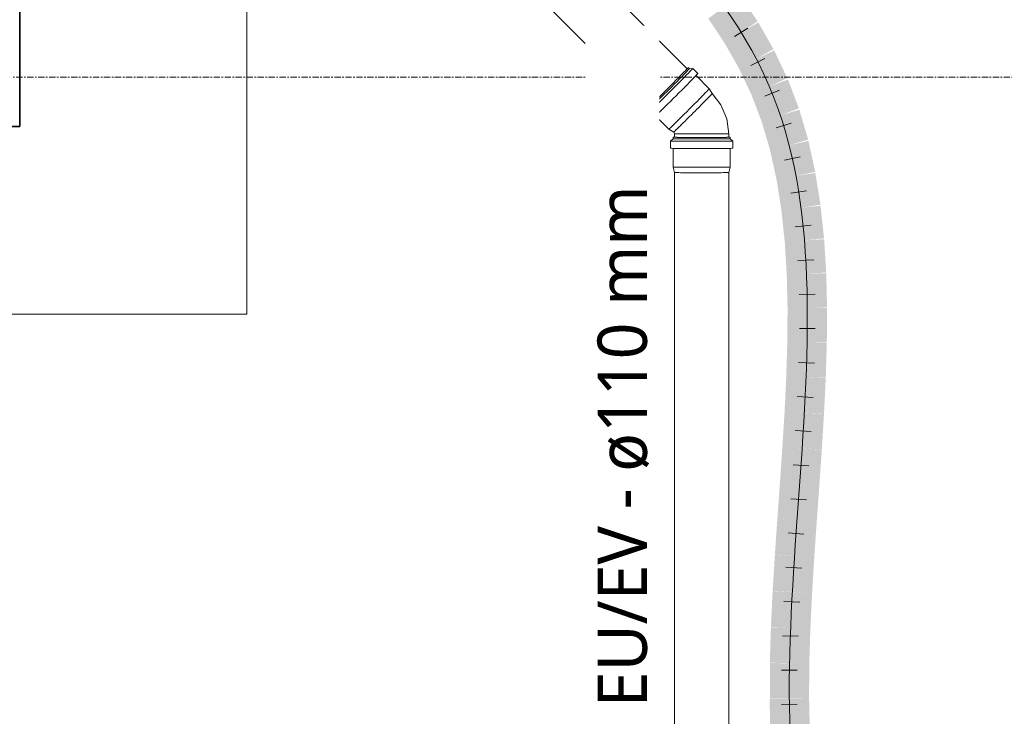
# Model space of a CAD drawing. Header units: millimetres. Extents: x -70712 to -20979, y -30151 to 7529.
# Tile 8 of 22: x -62076 to -60081, y -20223 to -18813. Entities that reach past the tile are written whole.
import ezdxf

# ---------------------------------------------------------------- set-up
doc = ezdxf.new("R2010")
doc.units = ezdxf.units.MM
doc.linetypes.add('Ligne de quadrillage', pattern=[22.225, 12.7, -3.175, 3.175, -3.175])
for name, color, linetype, lineweight in [('A-DETL-MBND', 5, 'Continuous', 18), ('A-WALL', 113, 'Continuous', 18), ('M-PIPE-PATT', 2, 'Continuous', 18), ('P-PIPE', 3, 'Continuous', 18), ('P-PIPE-CNTR', 3, 'Continuous', 18), ('P-PIPE-IDEN', 2, 'Continuous', 9), ('S-GRID', 1, 'Continuous', 9)]:
    doc.layers.add(name, color=color, linetype=linetype, lineweight=lineweight)
doc.styles.add('Roboto', font='txt', dxfattribs={"height": 100})

# ---------------------------------------------------------------- blocks, each defined once
blk = doc.blocks.new('Plumbing-Bend-Valsir-PP-Negative-02 - Standard-377657-Réseaux sous dallage')
at = {"layer": 'A-DETL-MBND'}
for p, q in [((-60719.4, -18912), (-60721.6, -18909.8)), ((-60712.5, -18911.4), (-60719.4, -18912)), ((-60702.1, -18921.8), (-60712.5, -18911.4)), ((-60679, -18952.4), (-60705.7, -18925.7)), ((-60673.2, -18962.4), (-60679, -18952.4)), ((-60803.6, -18991.8), (-60801.4, -18994)), ((-60801.4, -18994), (-60802, -19000.9)), ((-60802, -19000.9), (-60791.6, -19011.3)), ((-60787.7, -19007.7), (-60761, -19034.4)), ((-60761, -19034.4), (-60751, -19040.2)), ((-60751, -19040.2), (-60749.5, -19043.7)), ((-60749.5, -19043.7), (-60749.5, -19050.9)), ((-60639.5, -19050.9), (-60639.5, -19043.7)), ((-60752.5, -19054), (-60757.8, -19058.5)), ((-60757.8, -19058.5), (-60757.8, -19073.1)), ((-60752.5, -19050.8), (-60752.5, -19054)), ((-60636.5, -19054), (-60636.5, -19050.8)), ((-60631.2, -19058.5), (-60636.5, -19054)), ((-60631.2, -19073.1), (-60631.2, -19058.5)), ((-60752.5, -19073.3), (-60752.5, -19111.1)), ((-60636.5, -19111.1), (-60636.5, -19073.3)), ((-60752.5, -19111.1), (-60749.5, -19122.3)), ((-60639.5, -19122.3), (-60636.5, -19111.1))]:
    blk.add_line(p, q, dxfattribs=at)
at = {"layer": 'A-DETL-MBND', "flags": 128}
blk.add_lwpolyline([(-60639.5, -19043.7), (-60643.7, -19013.2), (-60655.7, -18984.9), (-60673.2, -18962.4)], dxfattribs=at)
at = {"layer": 'A-DETL-MBND'}
for centre, major_axis, ratio, start_param, end_param in [((-60762.6, -18950.8), (41, 41), 0.01, 3.144695, 6.286288), ((-60757.2, -18956.2), (44.8, 44.8), 0.01, 3.144695, 6.286288), ((-60760.4, -18953), (41, 41), 0.01, 3.144695, 6.286288), ((-60746.9, -18966.5), (44.8, 44.8), 0.01, 3.144695, 6.286288), ((-60762.6, -18950.8), (39.1, 39.1), 0.01, 5.837489, 5.908044), ((-60762.6, -18950.8), (39.1, 39.1), 0.01, 0, 0.003103), ((-60762.6, -18950.8), (41, 41), 0.01, 0.003103, 0.234349), ((-60720, -18993.4), (41, 41), 0.01, 3.144695, 6.286288), ((-60712.1, -19001.3), (38.9, 38.9), 0.01, 5.42263, 5.853938), ((-60712.1, -19001.3), (38.9, 38.9), 0.01, 5.812056, 6.286288), ((-60712.1, -19001.3), (38.9, 38.9), 0.01, 5.878569, 6.286288), ((-60762.6, -18950.8), (39.1, 39.1), 0.01, 3.523114, 3.593494), ((-60712.1, -19001.3), (38.9, 38.9), 0.01, 4.940546, 5.348463), ((-60712.1, -19001.3), (38.9, 38.9), 0.01, 5.347315, 5.423799), ((-60762.6, -18950.8), (41, 41), 0.01, 2.897437, 3.141593), ((-60712.1, -19001.3), (38.9, 38.9), 0.01, 4.522857, 4.908126), ((-60712.1, -19001.3), (38.9, 38.9), 0.01, 4.907541, 4.939891), ((-60712.1, -19001.3), (38.9, 38.9), 0.01, 4.007185, 4.073681), ((-60712.1, -19001.3), (38.9, 38.9), 0.01, 4.071281, 4.490464), ((-60712.1, -19001.3), (38.9, 38.9), 0.01, 4.491092, 4.527203), ((-60712.1, -19001.3), (38.9, 38.9), 0.01, 3.144695, 3.618928), ((-60712.1, -19001.3), (38.9, 38.9), 0.01, 3.144695, 3.552415), ((-60694.5, -19043.7), (55, 0), 0.004877, 3.150857, 3.583317), ((-60712.1, -19001.3), (38.9, 38.9), 0.01, 3.577329, 4.008353), ((-60694.5, -19043.7), (55, 0), 0.004877, 3.599656, 3.62509), ((-60694.5, -19043.7), (55, 0), 0.004877, 3.624092, 4.014515), ((-60694.5, -19043.7), (55, 0), 0.004877, 4.013347, 4.089831), ((-60694.5, -19043.7), (55, 0), 0.004877, 4.088682, 4.484362), ((-60694.5, -19043.7), (55, 0), 0.004877, 4.483745, 4.529605), ((-60694.5, -19043.7), (55, 0), 0.004877, 4.529019, 4.914288), ((-60694.5, -19043.7), (55, 0), 0.004877, 4.913703, 4.959562), ((-60694.5, -19043.7), (55, 0), 0.004877, 4.958945, 5.354625), ((-60694.5, -19043.7), (55, 0), 0.004877, 5.353477, 5.429961), ((-60694.5, -19043.7), (55, 0), 0.004877, 5.428792, 5.819216), ((-60694.5, -19043.7), (55, 0), 0.004877, 5.818218, 5.888481), ((-60694.5, -19043.7), (55, 0), 0.004877, 5.886813, 6.29245), ((-60694.5, -19043.7), (55, 0), 0.004877, 0, 0.009265), ((-60694.5, -19058.5), (63.3, 0), 0.004877, 3.150857, 6.29245), ((-60694.5, -19050.8), (58, 0), 0.004877, 2.90222, 3.141593), ((-60694.5, -19050.8), (58, 0), 0.004877, 3.150857, 6.29245), ((-60694.5, -19054), (58, 0), 0.004877, 3.150857, 6.29245), ((-60694.5, -19050.8), (55.3, 0), 0.004877, 3.150857, 3.599656), ((-60694.5, -19050.8), (55.3, 0), 0.004877, 5.86549, 6.283185), ((-60694.5, -19050.8), (58, 0), 0.004877, 0.009265, 0.234529), ((-60694.5, -19073.1), (63.3, 0), 0.004877, 3.150857, 6.29245), ((-60694.5, -19111.1), (58, 0), 0.004877, 3.150857, 6.281877), ((-60694.5, -19122.3), (55, 0), 0.004877, 3.599656, 3.622314), ((-60694.5, -19122.3), (55, 0), 0.004877, 4.011416, 4.08869), ((-60694.5, -19122.3), (55, 0), 0.004877, 4.480623, 4.533414), ((-60694.5, -19122.3), (55, 0), 0.004877, 4.918797, 4.946053), ((-60694.5, -19122.3), (55, 0), 0.004877, 5.352669, 5.427825), ((-60694.5, -19122.3), (55, 0), 0.004877, 5.815577, 5.888361), ((-60694.5, -19111.1), (58, 0), 0.004877, 0, 0.009265)]:
    blk.add_ellipse(centre, major_axis=major_axis, ratio=ratio, start_param=start_param, end_param=end_param, dxfattribs=at)

msp = doc.modelspace()

# ---------------------------------------------------------------- hatches: boundary and pattern name
at = {"layer": 'M-PIPE-PATT'}
for points in [[(-60647.8, -18860.4), (-60581.2, -18816.1), (-60615.8, -18764.1), (-60649.1, -18786.3), (-60680.9, -18810.5), (-60681, -18810.5)], [(-60618.5, -18912), (-60549, -18872.3), (-60579.7, -18818.4), (-60614.5, -18838.2), (-60647.8, -18860.4), (-60647.9, -18860.4), (-60635.3, -18882.5)], [(-60593.3, -18965.3), (-60521, -18931), (-60547.6, -18875), (-60583.7, -18892.2), (-60618.5, -18912), (-60618.6, -18912)], [(-60572.4, -19020.6), (-60497.6, -18992.2), (-60519.7, -18933.9), (-60557.1, -18948.1), (-60593.3, -18965.3), (-60593.4, -18965.3), (-60580.9, -18998.1)], [(-60555.6, -19078.1), (-60478.8, -19055.5), (-60496.6, -18995.1), (-60535, -19006.4), (-60572.4, -19020.6), (-60572.5, -19020.6), (-60562.1, -19055.9)], [(-60542.5, -19137.9), (-60464.4, -19120.7), (-60478.2, -19058.2), (-60517.2, -19066.8), (-60555.6, -19078.1), (-60555.7, -19078.1), (-60553.6, -19087.5)], [(-60532.7, -19199.9), (-60453.7, -19187.4), (-60464.4, -19123.1), (-60503.4, -19129.3), (-60542.5, -19137.9), (-60542.6, -19137.9)], [(-60526.1, -19263.8), (-60446.5, -19255.4), (-60453.7, -19189.5), (-60493.2, -19193.6), (-60532.7, -19199.9), (-60532.8, -19199.9), (-60529.7, -19229.3)], [(-60522.1, -19329.6), (-60442.2, -19324.7), (-60446.5, -19257.2), (-60486.3, -19259.6), (-60526.1, -19263.8), (-60526.1, -19263.8)], [(-60520.5, -19396.9), (-60440.5, -19395), (-60442.2, -19326.2), (-60482.2, -19327.1), (-60522.1, -19329.6), (-60522.1, -19329.6)], [(-60441, -19466.1), (-60440.5, -19396.2), (-60480.5, -19395.9), (-60520.5, -19396.9), (-60520.5, -19396.9), (-60521, -19465.6)], [(-60443.1, -19537.9), (-60441, -19467.1), (-60481, -19465.8), (-60521, -19465.2), (-60523.1, -19535.5), (-60521, -19535.6)], [(-60446.6, -19610.3), (-60443.2, -19538.6), (-60483.1, -19536.7), (-60523.1, -19535.4), (-60526.5, -19606.4), (-60523.1, -19606.6)], [(-60451.1, -19683), (-60446.7, -19610.8), (-60526.5, -19606.3), (-60531, -19678.1), (-60526.5, -19678.4)], [(-60456.1, -19755.9), (-60451.1, -19683.3), (-60531, -19678.1), (-60535.9, -19750.4), (-60531, -19750.7)], [(-60461.4, -19828.8), (-60456.1, -19756), (-60535.9, -19750.4), (-60541.1, -19823.1), (-60535.9, -19823.5)], [(-60466.4, -19901.6), (-60461.4, -19828.8), (-60541.2, -19823.2), (-60546.2, -19896.1), (-60541.1, -19896.4)], [(-60470.8, -19974), (-60466.4, -19901.6), (-60546.2, -19896.4), (-60550.7, -19969.1)], [(-60474.3, -20045.9), (-60470.8, -19974), (-60550.7, -19969.6), (-60554.2, -20042), (-60550.7, -20042.2)], [(-60476.5, -20117), (-60474.3, -20045.9), (-60514.2, -20043.9), (-60554.2, -20042.7), (-60556.4, -20114.6), (-60554.2, -20114.7)], [(-60476.9, -20187.3), (-60476.5, -20117), (-60516.4, -20115.8), (-60556.4, -20115.5), (-60556.4, -20186.7)], [(-60555.3, -20258.2), (-60475.3, -20256.4), (-60476.9, -20187.3), (-60529.2, -20187.3), (-60556.9, -20187.9)]]:
    msp.add_hatch(color=150, dxfattribs=at).paths.add_polyline_path(points)

# ---------------------------------------------------------------- linework, layer by layer
at = {"layer": 'A-DETL-MBND', "color": 44}
for p, q in [((-60723.6, -18912), (-61460.4, -18175.2)), ((-61538.2, -18252.9), (-60801.4, -18989.8)), ((-60749.5, -19122.3), (-60749.5, -20561.8)), ((-60639.5, -20561.8), (-60639.5, -19122.3))]:
    msp.add_line(p, q, dxfattribs=at)
at = {"layer": 'A-DETL-MBND'}
for p, q in [((-61615.9, -19408.8), (-61615.9, -18408.8)), ((-62090.9, -19408.8), (-61615.9, -19408.8))]:
    msp.add_line(p, q, dxfattribs=at)
at = {"layer": 'A-DETL-MBND', "color": 44}
for start_param, end_param in [(3.141593, 3.584254), (3.62139, 4.012596), (4.087519, 4.481356), (4.53272, 4.712389), (4.712389, 4.91926), (4.946599, 5.353785), (5.42668, 5.816637), (5.886947, 6.283185)]:
    msp.add_ellipse((-60694.5, -19122.3), major_axis=(55, 0), ratio=0.004877, start_param=start_param, end_param=end_param, dxfattribs=at)
at = {"layer": 'A-WALL', "lineweight": 35}
for p, q in [((-62075.9, -19028.8), (-62075.9, -17128.8)), ((-67685.9, -19028.8), (-62075.9, -19028.8))]:
    msp.add_line(p, q, dxfattribs=at)
at = {"layer": 'P-PIPE', "color": 150}
for p, q in [((-60600.9, -18829.8), (-60628.1, -18846.6)), ((-60566.2, -18891.2), (-60594.7, -18905.8)), ((-60536.8, -18955.5), (-60566.4, -18967.5)), ((-60513.2, -19022.1), (-60543.7, -19031.5)), ((-60495.1, -19090.3), (-60526.4, -19097.3)), ((-60482, -19159.4), (-60513.6, -19164.3)), ((-60473, -19228.9), (-60504.9, -19232.2)), ((-60467.5, -19298.7), (-60499.5, -19300.5)), ((-60464.9, -19368.5), (-60496.9, -19369.2)), ((-60464.6, -19438.3), (-60496.6, -19438)), ((-60466, -19507.9), (-60498, -19506.9)), ((-60468.9, -19577.4), (-60500.9, -19575.8)), ((-60472.8, -19646.8), (-60504.8, -19644.8)), ((-60477.4, -19716), (-60509.3, -19713.8)), ((-60482.3, -19785.2), (-60514.2, -19782.9)), ((-60487.2, -19854.3), (-60519.1, -19852)), ((-60491.8, -19923.3), (-60523.8, -19921.3)), ((-60495.8, -19992.3), (-60527.8, -19990.6)), ((-60498.9, -20061.2), (-60530.9, -20060.1)), ((-60500.7, -20130.1), (-60532.7, -20129.7)), ((-60500.8, -20199), (-60532.8, -20199.4))]:
    msp.add_line(p, q, dxfattribs=at)
at = {"layer": 'P-PIPE-CNTR', "color": 150}
msp.add_open_spline([(-62013.5, -17220.9), (-62056.9, -17243.5), (-61851.7, -18104.9), (-60060.7, -18650), (-60946.6, -20953.6), (-58839.4, -21702.6), (-59135.2, -23985.5), (-59087.2, -25392.9), (-59076.7, -26378.8)], degree=3, knots=[0, 0, 0, 0, 2.441707, 8.636027, 14.094147, 20.465378, 24.730443, 34.631672, 34.631672, 34.631672, 34.631672], dxfattribs=at)
at = {"layer": 'S-GRID', "linetype": 'Ligne de quadrillage'}
msp.add_line((-70061.7, -18928.8), (-48285.2, -18928.8), dxfattribs=at)

# ---------------------------------------------------------------- block references
at = {"layer": 'A-DETL-MBND'}
msp.add_blockref('Plumbing-Bend-Valsir-PP-Negative-02 - Standard-377657-Réseaux sous dallage', (0, 0), dxfattribs=at)

# ---------------------------------------------------------------- next in the draw order: texts
at = {"layer": 'P-PIPE-IDEN', "insert": (-60905.4, -20204.6), "char_height": 100, "width": 1354.852, "attachment_point": 1, "rotation": 90, "style": 'Roboto', "bg_fill": 3, "box_fill_scale": 1.25, "bg_fill_color": 256, "bg_fill_true_color": 13158600, "bg_fill_transparency": 0}
msp.add_mtext('EU/EV - ø110 mm', dxfattribs=at)

doc.saveas('drawing.dxf')
